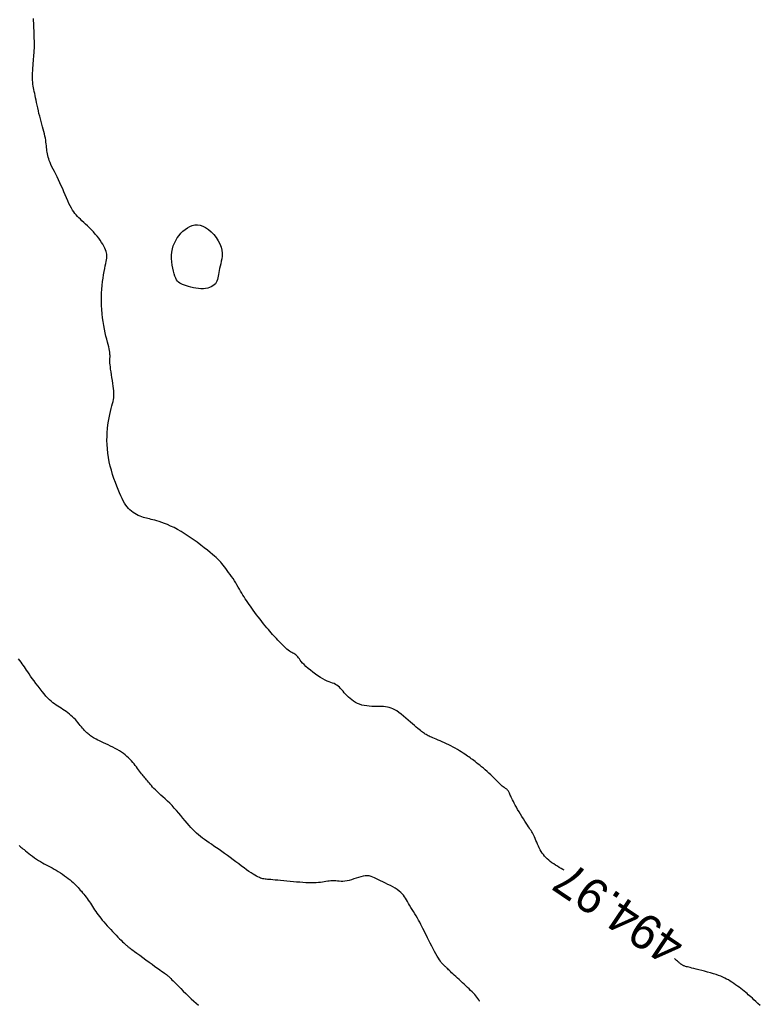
# Model space of a CAD drawing. Header units: millimetres. Extents: x 32690613 to 32693367, y 5343692 to 5344708.
# Tile 30 of 256: x 32692268 to 32692290, y 5343785 to 5343813. Entities that reach past the tile are written whole.
import ezdxf
from ezdxf.enums import TextEntityAlignment as Align

# ---------------------------------------------------------------- set-up
doc = ezdxf.new("R2010")
doc.units = ezdxf.units.MM
doc.header["$LTSCALE"] = 20
for name, color, linetype in [('02-DGM_HL_495.00', 142, 'Continuous'), ('02-DGM_HL_495.50', 152, 'Continuous'), ('02-DGM_HL_496.00', 162, 'Continuous')]:
    doc.layers.add(name, color=color, linetype=linetype)

msp = doc.modelspace()

# ---------------------------------------------------------------- linework, layer by layer
at = {"layer": '02-DGM_HL_495.00', "elevation": 495, "flags": 128}
for points in [[(32692283.883, 5343789.016), (32692283.85, 5343789.036), (32692283.798, 5343789.066), (32692283.744, 5343789.097), (32692283.69, 5343789.129), (32692283.636, 5343789.162), (32692283.583, 5343789.196), (32692283.532, 5343789.23), (32692283.484, 5343789.266), (32692283.438, 5343789.302), (32692283.396, 5343789.34), (32692283.357, 5343789.38), (32692283.321, 5343789.421), (32692283.287, 5343789.464), (32692283.255, 5343789.509), (32692283.225, 5343789.556), (32692283.196, 5343789.606), (32692283.169, 5343789.658), (32692283.142, 5343789.712), (32692283.117, 5343789.766), (32692283.093, 5343789.821), (32692283.07, 5343789.874), (32692283.048, 5343789.924), (32692283.027, 5343789.972), (32692283.007, 5343790.015), (32692282.988, 5343790.054), (32692282.969, 5343790.089), (32692282.95, 5343790.122), (32692282.93, 5343790.155), (32692282.908, 5343790.189), (32692282.883, 5343790.225), (32692282.856, 5343790.267), (32692282.825, 5343790.314), (32692282.79, 5343790.368), (32692282.751, 5343790.429), (32692282.71, 5343790.494), (32692282.668, 5343790.561), (32692282.626, 5343790.631), (32692282.584, 5343790.699), (32692282.545, 5343790.766), (32692282.508, 5343790.83), (32692282.476, 5343790.888), (32692282.447, 5343790.942), (32692282.422, 5343790.992), (32692282.399, 5343791.037), (32692282.379, 5343791.078), (32692282.362, 5343791.115), (32692282.346, 5343791.149), (32692282.333, 5343791.18), (32692282.32, 5343791.208), (32692282.309, 5343791.233), (32692282.298, 5343791.256), (32692282.287, 5343791.276), (32692282.277, 5343791.294), (32692282.266, 5343791.31), (32692282.255, 5343791.324), (32692282.242, 5343791.337), (32692282.229, 5343791.349), (32692282.213, 5343791.36), (32692282.196, 5343791.371), (32692282.177, 5343791.384), (32692282.155, 5343791.398), (32692282.131, 5343791.416), (32692282.103, 5343791.438), (32692282.072, 5343791.465), (32692282.037, 5343791.498), (32692281.999, 5343791.535), (32692281.958, 5343791.576), (32692281.915, 5343791.621), (32692281.868, 5343791.667), (32692281.82, 5343791.716), (32692281.77, 5343791.764), (32692281.719, 5343791.813), (32692281.667, 5343791.86), (32692281.614, 5343791.906), (32692281.561, 5343791.951), (32692281.509, 5343791.993), (32692281.459, 5343792.034), (32692281.41, 5343792.072), (32692281.364, 5343792.107), (32692281.321, 5343792.14), (32692281.282, 5343792.171), (32692281.245, 5343792.199), (32692281.21, 5343792.225), (32692281.176, 5343792.25), (32692281.141, 5343792.276), (32692281.105, 5343792.301), (32692281.066, 5343792.328), (32692281.023, 5343792.356), (32692280.976, 5343792.387), (32692280.924, 5343792.419), (32692280.87, 5343792.453), (32692280.812, 5343792.488), (32692280.751, 5343792.523), (32692280.689, 5343792.558), (32692280.626, 5343792.592), (32692280.562, 5343792.624), (32692280.499, 5343792.655), (32692280.436, 5343792.684), (32692280.374, 5343792.711), (32692280.314, 5343792.737), (32692280.257, 5343792.761), (32692280.203, 5343792.783), (32692280.153, 5343792.803), (32692280.107, 5343792.822), (32692280.066, 5343792.84), (32692280.03, 5343792.856), (32692279.997, 5343792.872), (32692279.967, 5343792.886), (32692279.939, 5343792.901), (32692279.912, 5343792.916), (32692279.887, 5343792.932), (32692279.861, 5343792.948), (32692279.835, 5343792.966), (32692279.808, 5343792.985), (32692279.778, 5343793.007), (32692279.746, 5343793.032), (32692279.711, 5343793.061), (32692279.671, 5343793.094), (32692279.626, 5343793.132), (32692279.576, 5343793.176), (32692279.52, 5343793.225), (32692279.46, 5343793.279), (32692279.395, 5343793.336), (32692279.329, 5343793.394), (32692279.262, 5343793.451), (32692279.195, 5343793.505), (32692279.13, 5343793.554), (32692279.068, 5343793.597), (32692279.01, 5343793.633), (32692278.955, 5343793.661), (32692278.903, 5343793.683), (32692278.851, 5343793.699), (32692278.799, 5343793.71), (32692278.745, 5343793.718), (32692278.689, 5343793.722), (32692278.629, 5343793.725), (32692278.564, 5343793.726), (32692278.495, 5343793.727), (32692278.423, 5343793.728), (32692278.349, 5343793.731), (32692278.275, 5343793.735), (32692278.201, 5343793.743), (32692278.129, 5343793.754), (32692278.06, 5343793.769), (32692277.995, 5343793.79), (32692277.933, 5343793.816), (32692277.875, 5343793.846), (32692277.82, 5343793.879), (32692277.769, 5343793.916), (32692277.721, 5343793.955), (32692277.676, 5343793.995), (32692277.634, 5343794.038), (32692277.595, 5343794.081), (32692277.557, 5343794.124), (32692277.521, 5343794.166), (32692277.486, 5343794.207), (32692277.451, 5343794.245), (32692277.416, 5343794.281), (32692277.38, 5343794.313), (32692277.343, 5343794.341), (32692277.303, 5343794.364), (32692277.261, 5343794.384), (32692277.216, 5343794.401), (32692277.168, 5343794.419), (32692277.116, 5343794.438), (32692277.061, 5343794.459), (32692277.001, 5343794.486), (32692276.937, 5343794.519), (32692276.868, 5343794.559), (32692276.796, 5343794.605), (32692276.723, 5343794.657), (32692276.651, 5343794.711), (32692276.58, 5343794.767), (32692276.514, 5343794.823), (32692276.453, 5343794.878), (32692276.4, 5343794.93), (32692276.355, 5343794.977), (32692276.319, 5343795.02), (32692276.288, 5343795.058), (32692276.263, 5343795.093), (32692276.241, 5343795.124), (32692276.221, 5343795.151), (32692276.201, 5343795.176), (32692276.181, 5343795.197), (32692276.158, 5343795.216), (32692276.133, 5343795.233), (32692276.105, 5343795.249), (32692276.076, 5343795.265), (32692276.045, 5343795.281), (32692276.012, 5343795.3), (32692275.978, 5343795.321), (32692275.943, 5343795.345), (32692275.907, 5343795.373), (32692275.869, 5343795.405), (32692275.831, 5343795.44), (32692275.793, 5343795.477), (32692275.755, 5343795.517), (32692275.716, 5343795.557), (32692275.678, 5343795.597), (32692275.641, 5343795.638), (32692275.603, 5343795.678), (32692275.567, 5343795.718), (32692275.53, 5343795.758), (32692275.492, 5343795.8), (32692275.454, 5343795.843), (32692275.414, 5343795.889), (32692275.372, 5343795.938), (32692275.328, 5343795.991), (32692275.281, 5343796.048), (32692275.233, 5343796.109), (32692275.182, 5343796.172), (32692275.132, 5343796.237), (32692275.081, 5343796.302), (32692275.031, 5343796.368), (32692274.983, 5343796.432), (32692274.937, 5343796.494), (32692274.893, 5343796.553), (32692274.852, 5343796.61), (32692274.814, 5343796.665), (32692274.777, 5343796.719), (32692274.741, 5343796.772), (32692274.707, 5343796.825), (32692274.673, 5343796.878), (32692274.64, 5343796.933), (32692274.606, 5343796.988), (32692274.572, 5343797.046), (32692274.538, 5343797.104), (32692274.503, 5343797.163), (32692274.468, 5343797.223), (32692274.431, 5343797.283), (32692274.393, 5343797.344), (32692274.353, 5343797.405), (32692274.312, 5343797.466), (32692274.27, 5343797.526), (32692274.227, 5343797.585), (32692274.185, 5343797.642), (32692274.144, 5343797.696), (32692274.104, 5343797.747), (32692274.067, 5343797.795), (32692274.032, 5343797.837), (32692274.001, 5343797.876), (32692273.971, 5343797.911), (32692273.94, 5343797.944), (32692273.906, 5343797.978), (32692273.867, 5343798.015), (32692273.821, 5343798.056), (32692273.765, 5343798.103), (32692273.698, 5343798.158), (32692273.618, 5343798.222), (32692273.526, 5343798.294), (32692273.425, 5343798.371), (32692273.317, 5343798.451), (32692273.205, 5343798.532), (32692273.091, 5343798.612), (32692272.976, 5343798.687), (32692272.865, 5343798.757), (32692272.757, 5343798.818), (32692272.655, 5343798.872), (32692272.558, 5343798.919), (32692272.467, 5343798.959), (32692272.381, 5343798.993), (32692272.301, 5343799.022), (32692272.228, 5343799.047), (32692272.162, 5343799.067), (32692272.101, 5343799.084), (32692272.047, 5343799.098), (32692271.997, 5343799.11), (32692271.951, 5343799.121), (32692271.906, 5343799.131), (32692271.863, 5343799.142), (32692271.819, 5343799.154), (32692271.774, 5343799.168), (32692271.726, 5343799.185), (32692271.677, 5343799.204), (32692271.627, 5343799.226), (32692271.576, 5343799.251), (32692271.525, 5343799.279), (32692271.476, 5343799.31), (32692271.429, 5343799.345), (32692271.384, 5343799.383), (32692271.342, 5343799.425), (32692271.303, 5343799.471), (32692271.266, 5343799.522), (32692271.23, 5343799.579), (32692271.195, 5343799.642), (32692271.16, 5343799.711), (32692271.124, 5343799.788), (32692271.087, 5343799.872), (32692271.048, 5343799.965), (32692271.008, 5343800.066), (32692270.967, 5343800.173), (32692270.927, 5343800.285), (32692270.889, 5343800.402), (32692270.853, 5343800.522), (32692270.821, 5343800.645), (32692270.792, 5343800.769), (32692270.769, 5343800.893), (32692270.751, 5343801.017), (32692270.738, 5343801.14), (32692270.73, 5343801.261), (32692270.726, 5343801.381), (32692270.727, 5343801.499), (32692270.732, 5343801.614), (32692270.741, 5343801.726), (32692270.754, 5343801.834), (32692270.771, 5343801.937), (32692270.789, 5343802.036), (32692270.809, 5343802.13), (32692270.83, 5343802.218), (32692270.85, 5343802.299), (32692270.869, 5343802.373), (32692270.886, 5343802.44), (32692270.9, 5343802.5), (32692270.911, 5343802.554), (32692270.919, 5343802.604), (32692270.924, 5343802.652), (32692270.926, 5343802.701), (32692270.925, 5343802.753), (32692270.921, 5343802.809), (32692270.915, 5343802.872), (32692270.906, 5343802.944), (32692270.894, 5343803.022), (32692270.882, 5343803.104), (32692270.869, 5343803.189), (32692270.855, 5343803.272), (32692270.843, 5343803.352), (32692270.832, 5343803.427), (32692270.823, 5343803.494), (32692270.816, 5343803.552), (32692270.812, 5343803.6), (32692270.81, 5343803.641), (32692270.809, 5343803.675), (32692270.81, 5343803.705), (32692270.811, 5343803.731), (32692270.812, 5343803.754), (32692270.814, 5343803.777), (32692270.815, 5343803.801), (32692270.815, 5343803.826), (32692270.813, 5343803.854), (32692270.81, 5343803.885), (32692270.805, 5343803.921), (32692270.798, 5343803.964), (32692270.788, 5343804.013), (32692270.775, 5343804.071), (32692270.758, 5343804.137), (32692270.739, 5343804.212), (32692270.718, 5343804.295), (32692270.696, 5343804.384), (32692270.673, 5343804.48), (32692270.651, 5343804.582), (32692270.631, 5343804.688), (32692270.613, 5343804.798), (32692270.597, 5343804.912), (32692270.585, 5343805.027), (32692270.576, 5343805.145), (32692270.57, 5343805.263), (32692270.566, 5343805.382), (32692270.567, 5343805.5), (32692270.57, 5343805.616), (32692270.576, 5343805.731), (32692270.586, 5343805.842), (32692270.598, 5343805.949), (32692270.612, 5343806.052), (32692270.628, 5343806.15), (32692270.644, 5343806.241), (32692270.66, 5343806.325), (32692270.675, 5343806.401), (32692270.689, 5343806.469), (32692270.701, 5343806.528), (32692270.711, 5343806.579), (32692270.718, 5343806.624), (32692270.722, 5343806.664), (32692270.723, 5343806.703), (32692270.72, 5343806.74), (32692270.712, 5343806.779), (32692270.701, 5343806.82), (32692270.684, 5343806.865), (32692270.663, 5343806.914), (32692270.637, 5343806.967), (32692270.606, 5343807.023), (32692270.571, 5343807.08), (32692270.532, 5343807.139), (32692270.489, 5343807.199), (32692270.442, 5343807.26), (32692270.39, 5343807.32), (32692270.336, 5343807.38), (32692270.281, 5343807.439), (32692270.224, 5343807.496), (32692270.167, 5343807.552), (32692270.111, 5343807.605), (32692270.058, 5343807.655), (32692270.007, 5343807.702), (32692269.961, 5343807.745), (32692269.917, 5343807.786), (32692269.877, 5343807.826), (32692269.839, 5343807.867), (32692269.803, 5343807.91), (32692269.769, 5343807.956), (32692269.735, 5343808.007), (32692269.701, 5343808.065), (32692269.667, 5343808.13), (32692269.633, 5343808.202), (32692269.598, 5343808.279), (32692269.563, 5343808.36), (32692269.527, 5343808.445), (32692269.489, 5343808.532), (32692269.451, 5343808.619), (32692269.412, 5343808.707), (32692269.372, 5343808.793), (32692269.331, 5343808.878), (32692269.29, 5343808.96), (32692269.25, 5343809.039), (32692269.212, 5343809.116), (32692269.175, 5343809.188), (32692269.142, 5343809.257), (32692269.113, 5343809.321), (32692269.088, 5343809.38), (32692269.066, 5343809.435), (32692269.048, 5343809.486), (32692269.034, 5343809.535), (32692269.022, 5343809.581), (32692269.012, 5343809.626), (32692269.004, 5343809.671), (32692268.997, 5343809.717), (32692268.992, 5343809.763), (32692268.987, 5343809.81), (32692268.982, 5343809.859), (32692268.976, 5343809.91), (32692268.97, 5343809.963), (32692268.962, 5343810.019), (32692268.953, 5343810.076), (32692268.941, 5343810.137), (32692268.927, 5343810.2), (32692268.91, 5343810.267), (32692268.891, 5343810.336), (32692268.871, 5343810.407), (32692268.851, 5343810.48), (32692268.83, 5343810.555), (32692268.809, 5343810.631), (32692268.789, 5343810.709), (32692268.769, 5343810.788), (32692268.751, 5343810.867), (32692268.734, 5343810.946), (32692268.718, 5343811.023), (32692268.702, 5343811.099), (32692268.687, 5343811.171), (32692268.673, 5343811.24), (32692268.659, 5343811.305), (32692268.646, 5343811.364), (32692268.633, 5343811.42), (32692268.621, 5343811.473), (32692268.611, 5343811.525), (32692268.601, 5343811.577), (32692268.594, 5343811.63), (32692268.588, 5343811.686), (32692268.584, 5343811.746), (32692268.583, 5343811.811), (32692268.584, 5343811.88), (32692268.586, 5343811.952), (32692268.59, 5343812.025), (32692268.595, 5343812.098), (32692268.6, 5343812.169), (32692268.606, 5343812.238), (32692268.611, 5343812.304), (32692268.616, 5343812.364), (32692268.621, 5343812.42), (32692268.625, 5343812.472), (32692268.629, 5343812.521), (32692268.632, 5343812.567), (32692268.634, 5343812.612), (32692268.636, 5343812.657), (32692268.637, 5343812.701), (32692268.638, 5343812.745), (32692268.638, 5343812.791), (32692268.637, 5343812.838), (32692268.636, 5343812.887), (32692268.635, 5343812.939), (32692268.633, 5343812.993), (32692268.631, 5343813.05), (32692268.628, 5343813.11), (32692268.626, 5343813.175), (32692268.623, 5343813.242), (32692268.621, 5343813.311), (32692268.618, 5343813.381), (32692268.615, 5343813.451), (32692268.612, 5343813.52)], [(32692289.529, 5343785.122), (32692289.46, 5343785.186), (32692289.399, 5343785.241), (32692289.347, 5343785.29), (32692289.301, 5343785.332), (32692289.26, 5343785.369), (32692289.221, 5343785.403), (32692289.184, 5343785.435), (32692289.147, 5343785.467), (32692289.108, 5343785.499), (32692289.065, 5343785.534), (32692289.019, 5343785.571), (32692288.97, 5343785.609), (32692288.919, 5343785.647), (32692288.868, 5343785.685), (32692288.815, 5343785.723), (32692288.763, 5343785.76), (32692288.711, 5343785.795), (32692288.66, 5343785.827), (32692288.609, 5343785.858), (32692288.558, 5343785.886), (32692288.505, 5343785.914), (32692288.449, 5343785.94), (32692288.389, 5343785.965), (32692288.324, 5343785.99), (32692288.254, 5343786.014), (32692288.177, 5343786.039), (32692288.095, 5343786.063), (32692288.011, 5343786.086), (32692287.926, 5343786.109), (32692287.842, 5343786.131), (32692287.762, 5343786.151), (32692287.687, 5343786.169), (32692287.619, 5343786.186), (32692287.56, 5343786.2), (32692287.51, 5343786.213), (32692287.468, 5343786.223), (32692287.432, 5343786.232), (32692287.402, 5343786.241), (32692287.377, 5343786.248), (32692287.355, 5343786.255), (32692287.336, 5343786.262), (32692287.32, 5343786.269), (32692287.305, 5343786.277), (32692287.291, 5343786.284), (32692287.278, 5343786.292), (32692287.267, 5343786.3), (32692287.256, 5343786.308), (32692287.245, 5343786.316), (32692287.234, 5343786.325), (32692287.223, 5343786.333), (32692287.212, 5343786.343), (32692287.198, 5343786.354), (32692287.183, 5343786.367), (32692287.165, 5343786.382), (32692287.143, 5343786.401), (32692287.117, 5343786.423), (32692287.087, 5343786.451), (32692287.055, 5343786.479)]]:
    msp.add_lwpolyline(points, dxfattribs=at)
msp.add_lwpolyline([(32692273.967, 5343806.33), (32692273.954, 5343806.269), (32692273.945, 5343806.211), (32692273.936, 5343806.156), (32692273.928, 5343806.104), (32692273.919, 5343806.055), (32692273.907, 5343806.009), (32692273.892, 5343805.966), (32692273.871, 5343805.926), (32692273.845, 5343805.889), (32692273.812, 5343805.856), (32692273.773, 5343805.826), (32692273.729, 5343805.8), (32692273.679, 5343805.778), (32692273.624, 5343805.762), (32692273.565, 5343805.751), (32692273.5, 5343805.745), (32692273.432, 5343805.745), (32692273.36, 5343805.751), (32692273.287, 5343805.761), (32692273.214, 5343805.774), (32692273.143, 5343805.791), (32692273.075, 5343805.809), (32692273.011, 5343805.828), (32692272.953, 5343805.847), (32692272.902, 5343805.867), (32692272.858, 5343805.887), (32692272.819, 5343805.909), (32692272.786, 5343805.936), (32692272.756, 5343805.967), (32692272.729, 5343806.006), (32692272.704, 5343806.052), (32692272.681, 5343806.108), (32692272.658, 5343806.175), (32692272.636, 5343806.252), (32692272.617, 5343806.335), (32692272.601, 5343806.425), (32692272.59, 5343806.518), (32692272.584, 5343806.613), (32692272.585, 5343806.708), (32692272.593, 5343806.801), (32692272.61, 5343806.891), (32692272.635, 5343806.976), (32692272.667, 5343807.058), (32692272.705, 5343807.136), (32692272.75, 5343807.209), (32692272.8, 5343807.277), (32692272.854, 5343807.341), (32692272.913, 5343807.399), (32692272.975, 5343807.453), (32692273.04, 5343807.499), (32692273.108, 5343807.537), (32692273.179, 5343807.565), (32692273.252, 5343807.582), (32692273.328, 5343807.587), (32692273.406, 5343807.576), (32692273.485, 5343807.55), (32692273.566, 5343807.508), (32692273.647, 5343807.45), (32692273.725, 5343807.381), (32692273.799, 5343807.302), (32692273.867, 5343807.216), (32692273.926, 5343807.125), (32692273.974, 5343807.033), (32692274.009, 5343806.942), (32692274.031, 5343806.854), (32692274.04, 5343806.769), (32692274.039, 5343806.687), (32692274.031, 5343806.609), (32692274.017, 5343806.534), (32692274, 5343806.463), (32692273.982, 5343806.395)], close=True, dxfattribs=at)
at = {"layer": '02-DGM_HL_495.50', "elevation": 495.5, "flags": 128}
msp.add_lwpolyline([(32692281.453, 5343785.245), (32692281.451, 5343785.249), (32692281.427, 5343785.29), (32692281.401, 5343785.328), (32692281.373, 5343785.365), (32692281.342, 5343785.401), (32692281.309, 5343785.438), (32692281.272, 5343785.477), (32692281.232, 5343785.517), (32692281.19, 5343785.559), (32692281.145, 5343785.601), (32692281.099, 5343785.645), (32692281.052, 5343785.689), (32692281.003, 5343785.734), (32692280.955, 5343785.779), (32692280.906, 5343785.824), (32692280.858, 5343785.869), (32692280.811, 5343785.912), (32692280.766, 5343785.954), (32692280.722, 5343785.995), (32692280.682, 5343786.033), (32692280.644, 5343786.068), (32692280.61, 5343786.101), (32692280.58, 5343786.129), (32692280.554, 5343786.155), (32692280.531, 5343786.178), (32692280.51, 5343786.198), (32692280.491, 5343786.217), (32692280.474, 5343786.234), (32692280.457, 5343786.25), (32692280.441, 5343786.265), (32692280.425, 5343786.28), (32692280.408, 5343786.296), (32692280.389, 5343786.314), (32692280.369, 5343786.336), (32692280.348, 5343786.363), (32692280.323, 5343786.395), (32692280.296, 5343786.435), (32692280.265, 5343786.483), (32692280.231, 5343786.541), (32692280.194, 5343786.606), (32692280.154, 5343786.678), (32692280.114, 5343786.754), (32692280.072, 5343786.833), (32692280.031, 5343786.913), (32692279.991, 5343786.991), (32692279.953, 5343787.067), (32692279.918, 5343787.139), (32692279.884, 5343787.208), (32692279.852, 5343787.273), (32692279.821, 5343787.336), (32692279.791, 5343787.397), (32692279.76, 5343787.458), (32692279.728, 5343787.518), (32692279.694, 5343787.578), (32692279.659, 5343787.64), (32692279.622, 5343787.703), (32692279.584, 5343787.765), (32692279.546, 5343787.827), (32692279.508, 5343787.888), (32692279.472, 5343787.948), (32692279.437, 5343788.006), (32692279.405, 5343788.061), (32692279.375, 5343788.113), (32692279.348, 5343788.162), (32692279.32, 5343788.209), (32692279.292, 5343788.253), (32692279.26, 5343788.296), (32692279.225, 5343788.338), (32692279.184, 5343788.379), (32692279.137, 5343788.418), (32692279.081, 5343788.458), (32692279.019, 5343788.497), (32692278.952, 5343788.535), (32692278.882, 5343788.573), (32692278.81, 5343788.61), (32692278.738, 5343788.645), (32692278.669, 5343788.68), (32692278.602, 5343788.713), (32692278.541, 5343788.744), (32692278.484, 5343788.773), (32692278.429, 5343788.799), (32692278.377, 5343788.821), (32692278.325, 5343788.838), (32692278.272, 5343788.85), (32692278.218, 5343788.855), (32692278.161, 5343788.854), (32692278.1, 5343788.844), (32692278.035, 5343788.829), (32692277.969, 5343788.809), (32692277.901, 5343788.787), (32692277.833, 5343788.764), (32692277.766, 5343788.742), (32692277.7, 5343788.723), (32692277.636, 5343788.708), (32692277.576, 5343788.699), (32692277.518, 5343788.695), (32692277.463, 5343788.695), (32692277.411, 5343788.698), (32692277.36, 5343788.702), (32692277.311, 5343788.706), (32692277.264, 5343788.71), (32692277.217, 5343788.711), (32692277.171, 5343788.71), (32692277.125, 5343788.705), (32692277.078, 5343788.699), (32692277.029, 5343788.691), (32692276.979, 5343788.683), (32692276.926, 5343788.675), (32692276.87, 5343788.667), (32692276.809, 5343788.661), (32692276.745, 5343788.657), (32692276.676, 5343788.655), (32692276.603, 5343788.654), (32692276.526, 5343788.656), (32692276.445, 5343788.658), (32692276.361, 5343788.663), (32692276.274, 5343788.668), (32692276.184, 5343788.675), (32692276.091, 5343788.683), (32692275.997, 5343788.692), (32692275.904, 5343788.701), (32692275.812, 5343788.71), (32692275.724, 5343788.719), (32692275.641, 5343788.727), (32692275.565, 5343788.734), (32692275.498, 5343788.741), (32692275.44, 5343788.745), (32692275.39, 5343788.749), (32692275.348, 5343788.752), (32692275.31, 5343788.755), (32692275.277, 5343788.759), (32692275.245, 5343788.764), (32692275.215, 5343788.771), (32692275.183, 5343788.78), (32692275.149, 5343788.791), (32692275.112, 5343788.806), (32692275.072, 5343788.824), (32692275.029, 5343788.846), (32692274.981, 5343788.872), (32692274.929, 5343788.904), (32692274.873, 5343788.94), (32692274.811, 5343788.982), (32692274.744, 5343789.029), (32692274.673, 5343789.081), (32692274.598, 5343789.137), (32692274.519, 5343789.196), (32692274.439, 5343789.257), (32692274.357, 5343789.319), (32692274.275, 5343789.38), (32692274.193, 5343789.44), (32692274.112, 5343789.499), (32692274.032, 5343789.555), (32692273.954, 5343789.609), (32692273.878, 5343789.662), (32692273.805, 5343789.712), (32692273.733, 5343789.761), (32692273.664, 5343789.808), (32692273.598, 5343789.854), (32692273.536, 5343789.899), (32692273.476, 5343789.943), (32692273.418, 5343789.987), (32692273.361, 5343790.032), (32692273.306, 5343790.08), (32692273.252, 5343790.13), (32692273.197, 5343790.183), (32692273.142, 5343790.241), (32692273.087, 5343790.304), (32692273.03, 5343790.371), (32692272.972, 5343790.441), (32692272.913, 5343790.514), (32692272.853, 5343790.588), (32692272.792, 5343790.662), (32692272.729, 5343790.735), (32692272.664, 5343790.806), (32692272.598, 5343790.876), (32692272.532, 5343790.942), (32692272.465, 5343791.006), (32692272.4, 5343791.066), (32692272.336, 5343791.124), (32692272.275, 5343791.179), (32692272.218, 5343791.231), (32692272.166, 5343791.28), (32692272.119, 5343791.327), (32692272.077, 5343791.37), (32692272.039, 5343791.41), (32692272.005, 5343791.449), (32692271.974, 5343791.485), (32692271.946, 5343791.519), (32692271.919, 5343791.552), (32692271.893, 5343791.583), (32692271.868, 5343791.612), (32692271.844, 5343791.641), (32692271.819, 5343791.67), (32692271.795, 5343791.699), (32692271.77, 5343791.728), (32692271.745, 5343791.759), (32692271.719, 5343791.791), (32692271.692, 5343791.826), (32692271.665, 5343791.863), (32692271.636, 5343791.902), (32692271.606, 5343791.943), (32692271.574, 5343791.986), (32692271.541, 5343792.03), (32692271.506, 5343792.074), (32692271.469, 5343792.118), (32692271.43, 5343792.162), (32692271.389, 5343792.206), (32692271.345, 5343792.249), (32692271.298, 5343792.291), (32692271.249, 5343792.332), (32692271.198, 5343792.372), (32692271.143, 5343792.411), (32692271.085, 5343792.45), (32692271.024, 5343792.486), (32692270.96, 5343792.522), (32692270.893, 5343792.556), (32692270.826, 5343792.589), (32692270.758, 5343792.621), (32692270.692, 5343792.651), (32692270.628, 5343792.68), (32692270.567, 5343792.708), (32692270.511, 5343792.734), (32692270.461, 5343792.759), (32692270.416, 5343792.782), (32692270.376, 5343792.805), (32692270.339, 5343792.826), (32692270.306, 5343792.847), (32692270.276, 5343792.867), (32692270.248, 5343792.887), (32692270.221, 5343792.907), (32692270.196, 5343792.927), (32692270.171, 5343792.947), (32692270.147, 5343792.969), (32692270.123, 5343792.992), (32692270.098, 5343793.016), (32692270.073, 5343793.043), (32692270.046, 5343793.072), (32692270.019, 5343793.105), (32692269.99, 5343793.141), (32692269.958, 5343793.18), (32692269.926, 5343793.221), (32692269.891, 5343793.263), (32692269.855, 5343793.306), (32692269.816, 5343793.35), (32692269.776, 5343793.392), (32692269.734, 5343793.433), (32692269.689, 5343793.472), (32692269.644, 5343793.509), (32692269.597, 5343793.544), (32692269.549, 5343793.578), (32692269.5, 5343793.611), (32692269.452, 5343793.643), (32692269.404, 5343793.674), (32692269.356, 5343793.705), (32692269.309, 5343793.735), (32692269.263, 5343793.766), (32692269.217, 5343793.799), (32692269.171, 5343793.835), (32692269.124, 5343793.875), (32692269.075, 5343793.919), (32692269.024, 5343793.969), (32692268.971, 5343794.026), (32692268.915, 5343794.09), (32692268.858, 5343794.16), (32692268.799, 5343794.234), (32692268.741, 5343794.31), (32692268.683, 5343794.387), (32692268.628, 5343794.463), (32692268.576, 5343794.535), (32692268.528, 5343794.603), (32692268.486, 5343794.665), (32692268.447, 5343794.721), (32692268.412, 5343794.773), (32692268.379, 5343794.821), (32692268.348, 5343794.867), (32692268.317, 5343794.912), (32692268.286, 5343794.956), (32692268.254, 5343795.001), (32692268.22, 5343795.047), (32692268.184, 5343795.095)], dxfattribs=at)
at = {"layer": '02-DGM_HL_496.00', "elevation": 496, "flags": 128}
msp.add_lwpolyline([(32692268.197, 5343789.723), (32692268.223, 5343789.702), (32692268.249, 5343789.682), (32692268.276, 5343789.66), (32692268.307, 5343789.636), (32692268.341, 5343789.608), (32692268.381, 5343789.576), (32692268.427, 5343789.539), (32692268.476, 5343789.5), (32692268.528, 5343789.459), (32692268.583, 5343789.417), (32692268.64, 5343789.375), (32692268.697, 5343789.335), (32692268.754, 5343789.297), (32692268.811, 5343789.263), (32692268.867, 5343789.231), (32692268.923, 5343789.201), (32692268.978, 5343789.172), (32692269.034, 5343789.143), (32692269.091, 5343789.114), (32692269.148, 5343789.083), (32692269.206, 5343789.051), (32692269.266, 5343789.016), (32692269.326, 5343788.978), (32692269.386, 5343788.939), (32692269.445, 5343788.898), (32692269.503, 5343788.857), (32692269.559, 5343788.816), (32692269.612, 5343788.775), (32692269.662, 5343788.736), (32692269.708, 5343788.698), (32692269.75, 5343788.661), (32692269.789, 5343788.626), (32692269.825, 5343788.591), (32692269.86, 5343788.556), (32692269.893, 5343788.52), (32692269.926, 5343788.484), (32692269.959, 5343788.447), (32692269.991, 5343788.409), (32692270.025, 5343788.369), (32692270.058, 5343788.328), (32692270.091, 5343788.285), (32692270.124, 5343788.242), (32692270.157, 5343788.199), (32692270.189, 5343788.154), (32692270.22, 5343788.11), (32692270.25, 5343788.065), (32692270.28, 5343788.019), (32692270.31, 5343787.973), (32692270.34, 5343787.927), (32692270.371, 5343787.88), (32692270.402, 5343787.833), (32692270.436, 5343787.784), (32692270.471, 5343787.735), (32692270.509, 5343787.684), (32692270.55, 5343787.633), (32692270.592, 5343787.581), (32692270.637, 5343787.528), (32692270.683, 5343787.475), (32692270.731, 5343787.42), (32692270.781, 5343787.365), (32692270.833, 5343787.31), (32692270.885, 5343787.254), (32692270.939, 5343787.199), (32692270.991, 5343787.145), (32692271.042, 5343787.093), (32692271.091, 5343787.044), (32692271.136, 5343786.999), (32692271.176, 5343786.96), (32692271.211, 5343786.926), (32692271.239, 5343786.898), (32692271.262, 5343786.876), (32692271.28, 5343786.86), (32692271.294, 5343786.847), (32692271.305, 5343786.838), (32692271.313, 5343786.831), (32692271.32, 5343786.825), (32692271.326, 5343786.821), (32692271.332, 5343786.816), (32692271.34, 5343786.81), (32692271.352, 5343786.801), (32692271.368, 5343786.788), (32692271.392, 5343786.77), (32692271.424, 5343786.746), (32692271.467, 5343786.715), (32692271.522, 5343786.675), (32692271.59, 5343786.625), (32692271.669, 5343786.568), (32692271.755, 5343786.506), (32692271.845, 5343786.44), (32692271.936, 5343786.374), (32692272.025, 5343786.31), (32692272.108, 5343786.25), (32692272.183, 5343786.197), (32692272.247, 5343786.152), (32692272.3, 5343786.114), (32692272.343, 5343786.083), (32692272.38, 5343786.057), (32692272.41, 5343786.035), (32692272.435, 5343786.016), (32692272.458, 5343785.999), (32692272.478, 5343785.982), (32692272.498, 5343785.964), (32692272.518, 5343785.945), (32692272.541, 5343785.923), (32692272.567, 5343785.897), (32692272.597, 5343785.866), (32692272.633, 5343785.83), (32692272.675, 5343785.787), (32692272.725, 5343785.736), (32692272.783, 5343785.676), (32692272.849, 5343785.61), (32692272.92, 5343785.54), (32692272.995, 5343785.466), (32692273.071, 5343785.392), (32692273.148, 5343785.32), (32692273.223, 5343785.251), (32692273.294, 5343785.188), (32692273.361, 5343785.132)], dxfattribs=at)

# ---------------------------------------------------------------- texts
at = {"layer": '02-DGM_HL_495.00'}
msp.add_text('494.97', height=1, rotation=145.9903, dxfattribs=at).set_placement((32692285.454, 5343787.764, 495), align=Align.MIDDLE)

doc.saveas('drawing.dxf')
